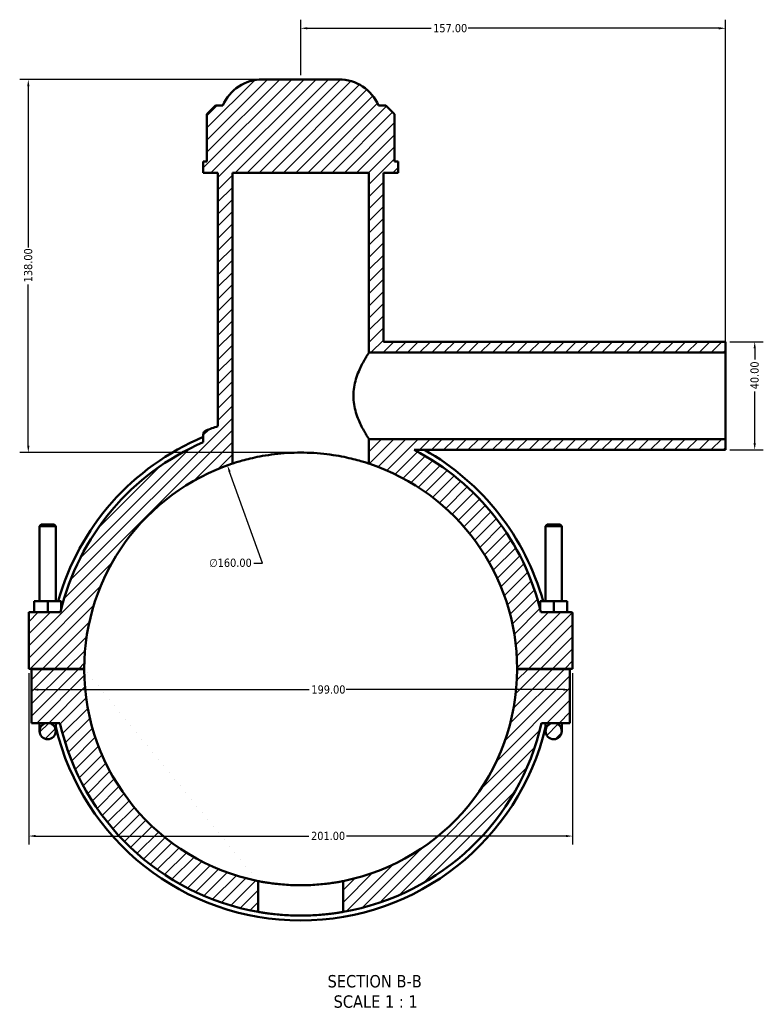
# Model space of a CAD drawing. Header units: millimetres. Extents: x 0 to 898, y -421 to 993.
# Tile 1 of 7: x 282 to 557, y -421 to -57. Entities that reach past the tile are written whole.
import ezdxf

# ---------------------------------------------------------------- set-up
doc = ezdxf.new("R2010")
doc.units = ezdxf.units.MM
for name, color, linetype, lineweight in [('Dimension (ANSI)', 7, 'Continuous', 25), ('Hatch (ANSI)', 7, 'Continuous', 18), ('Symbol (ANSI)', 7, 'Continuous', 25), ('Visible (ANSI)', 7, 'Continuous', 50)]:
    doc.layers.add(name, color=color, linetype=linetype, lineweight=lineweight)
doc.styles.add('Label Text (ANSI)', font='tahoma.ttf')
doc.styles.add('Note Text (ANSI)', font='tahoma.ttf')
doc.dimstyles.new('Default - mm (ANSI)', dxfattribs={"dimtxt": 3.048, "dimasz": 2.5, "dimexe": 3.175, "dimexo": 1.6002, "dimgap": 0.8, "dimtad": 0, "dimtoh": 1, "dimrnd": 1e-08, "dimzin": 4, "dimdsep": 46, "dimtxsty": 'Note Text (ANSI)', "dimcen": 0.09, "dimdle": 10, "dimclrd": 256, "dimclre": 256, "dimclrt": 230, "dimadec": 1, "dimazin": 1, "dimtfac": 1, "dimtofl": 0, "dimtmove": 0, "dimatfit": 3, "dimfxl": 1, "dimtolj": 1, "dimtzin": 4, "dimlwd": -1, "dimlwe": -1, "dimarcsym": 0})

# ---------------------------------------------------------------- blocks, each defined once
blk = doc.blocks.new('*D7')
at = {"layer": 'Defpoints', "color": 0, "transparency": 16777216}
for p in [(359.18, -222.18), (413.38, -372.72)]:
    blk.add_point(p, dxfattribs=at)
at = {"layer": 'Dimension (ANSI)', "transparency": 16777216}
for p, q in [((372.19, -258.3), (360.03, -224.53)), ((368.97, -258.3), (372.19, -258.3))]:
    blk.add_line(p, q, dxfattribs=at)
blk.add_arc((386.28, -297.45), 80, 109.5063, 112.0732, dxfattribs=at)
blk.add_solid([(360.42, -224.39), (359.64, -224.67), (359.18, -222.18)], dxfattribs=at)
at = {"layer": 'Dimension (ANSI)', "color": 230, "true_color": 0xff0080, "transparency": 16777216, "insert": (352.48, -256.66), "char_height": 3.048, "attachment_point": 1, "style": 'Note Text (ANSI)'}
blk.add_mtext('\\A1;∅160.00', dxfattribs=at)
blk = doc.blocks.new('*D9')
at = {"layer": 'Defpoints', "color": 0, "transparency": 16777216}
for p in [(372.17, -79.45), (285.62, -217.45), (386.28, -217.45)]:
    blk.add_point(p, dxfattribs=at)
at = {"layer": 'Dimension (ANSI)', "transparency": 16777216}
for p, q in [((370.57, -79.45), (282.44, -79.45)), ((285.62, -81.95), (285.62, -141.61)), ((285.62, -214.95), (285.62, -155.29)), ((384.68, -217.45), (282.44, -217.45))]:
    blk.add_line(p, q, dxfattribs=at)
for points in [[(285.2, -81.95), (286.03, -81.95), (285.62, -79.45)], [(285.2, -214.95), (286.03, -214.95), (285.62, -217.45)]]:
    blk.add_solid(points, dxfattribs=at)
at = {"layer": 'Dimension (ANSI)', "color": 230, "true_color": 0xff0080, "transparency": 16777216, "insert": (284.02, -154.49), "char_height": 3.048, "attachment_point": 1, "rotation": 90, "style": 'Note Text (ANSI)'}
blk.add_mtext('\\A1;138.00', dxfattribs=at)
blk = doc.blocks.new('*D10')
at = {"layer": 'Defpoints', "color": 0, "transparency": 16777216}
for p in [(543.28, -176.45), (543.28, -216.45), (554.06, -216.45)]:
    blk.add_point(p, dxfattribs=at)
at = {"layer": 'Dimension (ANSI)', "transparency": 16777216}
for p, q in [((544.88, -176.45), (557.24, -176.45)), ((554.06, -178.95), (554.06, -183.06)), ((554.06, -213.95), (554.06, -194.84)), ((544.88, -216.45), (557.24, -216.45))]:
    blk.add_line(p, q, dxfattribs=at)
for points in [[(553.64, -178.95), (554.48, -178.95), (554.06, -176.45)], [(553.64, -213.95), (554.48, -213.95), (554.06, -216.45)]]:
    blk.add_solid(points, dxfattribs=at)
at = {"layer": 'Dimension (ANSI)', "color": 230, "true_color": 0xff0080, "transparency": 16777216, "insert": (552.47, -194.04), "char_height": 3.048, "attachment_point": 1, "rotation": 90, "style": 'Note Text (ANSI)'}
blk.add_mtext('\\A1;40.00', dxfattribs=at)
blk = doc.blocks.new('*D11')
at = {"layer": 'Defpoints', "color": 0, "transparency": 16777216}
for p in [(543.28, -60.54), (386.28, -79.45), (543.28, -180.45)]:
    blk.add_point(p, dxfattribs=at)
at = {"layer": 'Dimension (ANSI)', "transparency": 16777216}
for p, q in [((386.28, -77.85), (386.28, -57.37)), ((543.28, -178.85), (543.28, -57.37)), ((388.78, -60.54), (434.44, -60.54)), ((540.78, -60.54), (448.12, -60.54))]:
    blk.add_line(p, q, dxfattribs=at)
for points in [[(388.78, -60.12), (388.78, -60.96), (386.28, -60.54)], [(540.78, -60.12), (540.78, -60.96), (543.28, -60.54)]]:
    blk.add_solid(points, dxfattribs=at)
at = {"layer": 'Dimension (ANSI)', "color": 230, "true_color": 0xff0080, "transparency": 16777216, "insert": (435.24, -58.95), "char_height": 3.048, "attachment_point": 1, "style": 'Note Text (ANSI)'}
blk.add_mtext('\\A1;157.00', dxfattribs=at)
blk = doc.blocks.new('*D12')
at = {"layer": 'Defpoints', "color": 0, "transparency": 16777216}
for p in [(285.78, -297.4), (486.78, -297.4), (486.78, -359.25)]:
    blk.add_point(p, dxfattribs=at)
at = {"layer": 'Dimension (ANSI)', "transparency": 16777216}
for p, q in [((285.78, -299), (285.78, -362.42)), ((486.78, -299), (486.78, -362.42)), ((288.28, -359.25), (389.32, -359.25)), ((484.28, -359.25), (403.24, -359.25))]:
    blk.add_line(p, q, dxfattribs=at)
for points in [[(288.28, -358.83), (288.28, -359.66), (285.78, -359.25)], [(484.28, -358.83), (484.28, -359.66), (486.78, -359.25)]]:
    blk.add_solid(points, dxfattribs=at)
at = {"layer": 'Dimension (ANSI)', "color": 230, "true_color": 0xff0080, "transparency": 16777216, "insert": (390.12, -357.66), "char_height": 3.048, "attachment_point": 1, "style": 'Note Text (ANSI)'}
blk.add_mtext('\\A1;201.00', dxfattribs=at)
blk = doc.blocks.new('*D13')
at = {"layer": 'Defpoints', "color": 0, "transparency": 16777216}
for p in [(286.78, -305.11), (485.78, -305.11), (485.78, -305.11)]:
    blk.add_point(p, dxfattribs=at)
at = {"layer": 'Dimension (ANSI)', "transparency": 16777216}
for p, q in [((289.28, -305.11), (389.44, -305.11)), ((483.28, -305.11), (403.12, -305.11))]:
    blk.add_line(p, q, dxfattribs=at)
for points in [[(289.28, -304.69), (289.28, -305.53), (286.78, -305.11)], [(483.28, -304.69), (483.28, -305.53), (485.78, -305.11)]]:
    blk.add_solid(points, dxfattribs=at)
at = {"layer": 'Dimension (ANSI)', "color": 230, "true_color": 0xff0080, "transparency": 16777216, "insert": (390.24, -303.52), "char_height": 3.048, "attachment_point": 1, "style": 'Note Text (ANSI)'}
blk.add_mtext('\\A1;199.00', dxfattribs=at)

msp = doc.modelspace()

# ---------------------------------------------------------------- hatches: boundary and pattern name
at = {"layer": 'Hatch (ANSI)'}
h = msp.add_hatch(dxfattribs=at)
h.set_pattern_fill('ANSI31', color=256, scale=25.4, style=0)
h.set_pattern_definition([(45, (0, 0), (-2.245064, 2.245064), [])])
edge = h.paths.add_edge_path()
edge.add_spline(control_points=[(351.291, -209.291), (351.188, -209.332), (351.09, -209.384), (350.906, -209.506), (350.82, -209.576), (350.596, -209.803), (350.48, -209.978), (350.322, -210.364), (350.281, -210.57), (350.281, -210.779)], knot_values=[-0.1913254, -0.1913254, -0.1913254, -0.1913254, -0.1581658, -0.1581658, -0.1250062, -0.1250062, -0.0625031, -0.0625031, 0, 0, 0, 0], degree=3, periodic=0)
edge.add_line((350.281, -210.779), (350.281, -213.655))
edge.add_ellipse((386.281, -297.449), major_axis=(-36, 83.794), ratio=1, start_angle=0, end_angle=53.43787)
edge.add_line((297.532, -276.449), (285.781, -276.449))
edge.add_line((285.781, -276.449), (285.781, -297.399))
edge.add_line((285.781, -297.399), (306.281, -297.399))
edge.add_ellipse((386.281, -297.449), major_axis=(-80, 0.05), ratio=1, start_angle=288.39662, end_angle=360, ccw=False)
edge.add_line((361.081, -221.522), (361.081, -113.949))
edge.add_line((361.081, -113.949), (411.481, -113.949))
edge.add_line((411.481, -113.949), (411.481, -180.449))
edge.add_line((411.481, -180.449), (543.281, -180.449))
edge.add_line((543.281, -180.449), (543.281, -176.449))
edge.add_line((543.281, -176.449), (416.881, -176.449))
edge.add_line((416.881, -176.449), (416.881, -113.949))
edge.add_line((416.881, -113.949), (422.281, -113.949))
edge.add_line((422.281, -113.949), (422.281, -109.809))
edge.add_line((422.281, -109.809), (420.963, -109.809))
edge.add_line((420.963, -109.809), (420.963, -92.309))
edge.add_line((420.963, -92.309), (417.763, -89.109))
edge.add_line((417.763, -89.109), (415.081, -89.109))
edge.add_ellipse((400.391, -95.449), major_axis=(14.69, 6.34), ratio=1, start_angle=0, end_angle=66.65604)
edge.add_line((400.391, -79.449), (372.172, -79.449))
edge.add_ellipse((372.172, -95.449), major_axis=(0, 16), ratio=1, start_angle=0, end_angle=66.65604)
edge.add_line((357.481, -89.109), (354.799, -89.109))
edge.add_line((354.799, -89.109), (351.599, -92.309))
edge.add_line((351.599, -92.309), (351.599, -109.809))
edge.add_line((351.599, -109.809), (350.281, -109.809))
edge.add_line((350.281, -109.809), (350.281, -113.949))
edge.add_line((350.281, -113.949), (355.681, -113.949))
edge.add_line((355.681, -113.949), (355.681, -207.673))
edge.add_ellipse((386.281, -297.449), major_axis=(-30.6, 89.776), ratio=1, start_angle=0, end_angle=2.8268)
edge = h.paths.add_edge_path()
edge.add_line((292.781, -317.449), (297.301, -317.449))
edge.add_ellipse((386.281, -297.449), major_axis=(-88.98, -20), ratio=1, start_angle=0, end_angle=67.43214)
edge.add_line((370.601, -387.291), (370.601, -375.898))
edge.add_ellipse((386.281, -297.449), major_axis=(-15.68, -78.448), ratio=1, start_angle=281.33896, end_angle=360, ccw=False)
edge.add_line((306.281, -297.499), (286.781, -297.499))
edge.add_line((286.781, -297.499), (286.781, -317.449))
edge.add_line((286.781, -317.449), (292.781, -317.449))
edge = h.paths.add_edge_path()
edge.add_ellipse((486.281, -276.949), major_axis=(0.5, 0), ratio=1, start_angle=0, end_angle=90)
edge.add_line((486.281, -276.449), (475.031, -276.449))
edge.add_ellipse((386.281, -297.449), major_axis=(88.749, 21), ratio=1, start_angle=0, end_angle=49.33011)
edge.add_line((428.191, -216.449), (543.281, -216.449))
edge.add_line((543.281, -216.449), (543.281, -212.449))
edge.add_line((543.281, -212.449), (411.481, -212.449))
edge.add_line((411.481, -212.449), (411.481, -221.522))
edge.add_ellipse((386.281, -297.449), major_axis=(25.2, 75.927), ratio=1, start_angle=288.39662, end_angle=360, ccw=False)
edge.add_line((466.281, -297.399), (486.781, -297.399))
edge.add_line((486.781, -297.399), (486.781, -276.949))
edge = h.paths.add_edge_path()
edge.add_ellipse((292.781, -320.449), major_axis=(3, 0), ratio=1, start_angle=0, end_angle=360)
edge = h.paths.add_edge_path()
edge.add_line((485.781, -297.499), (466.281, -297.499))
edge.add_ellipse((386.281, -297.449), major_axis=(80, -0.05), ratio=1, start_angle=281.33896, end_angle=360, ccw=False)
edge.add_line((401.961, -375.898), (401.961, -387.291))
edge.add_ellipse((386.281, -297.449), major_axis=(15.68, -89.842), ratio=1, start_angle=0, end_angle=67.43214)
edge.add_line((475.261, -317.449), (479.781, -317.449))
edge.add_line((479.781, -317.449), (485.781, -317.449))
edge.add_line((485.781, -317.449), (485.781, -297.499))
edge = h.paths.add_edge_path()
edge.add_ellipse((479.781, -320.449), major_axis=(3, 0), ratio=1, start_angle=0, end_angle=360)

# ---------------------------------------------------------------- linework, layer by layer
at = {"layer": 'Visible (ANSI)'}
for p, q in [((400.391, -79.449), (372.172, -79.449)), ((354.799, -89.109), (351.599, -92.309)), ((357.481, -89.109), (354.799, -89.109)), ((417.763, -89.109), (415.081, -89.109)), ((420.963, -92.309), (417.763, -89.109)), ((351.599, -92.309), (351.599, -109.809)), ((420.963, -109.809), (420.963, -92.309)), ((351.599, -109.809), (350.281, -109.809)), ((350.281, -109.809), (350.281, -113.949)), ((422.281, -109.809), (420.963, -109.809)), ((422.281, -113.949), (422.281, -109.809)), ((350.281, -113.949), (355.681, -113.949)), ((355.681, -113.949), (355.681, -207.673)), ((361.081, -221.522), (361.081, -113.949)), ((361.081, -113.949), (411.481, -113.949)), ((411.481, -113.949), (411.481, -180.449)), ((416.881, -176.449), (416.881, -113.949)), ((416.881, -113.949), (422.281, -113.949)), ((543.281, -176.449), (416.881, -176.449)), ((543.281, -180.449), (543.281, -176.449)), ((411.481, -180.449), (543.281, -180.449)), ((543.281, -212.449), (543.281, -180.449)), ((350.281, -210.779), (350.281, -213.655)), ((543.281, -212.449), (411.481, -212.449)), ((411.481, -212.449), (411.481, -221.522)), ((543.281, -216.449), (543.281, -212.449)), ((428.191, -216.449), (543.281, -216.449)), ((290.381, -244.066), (289.781, -244.666)), ((289.781, -244.666), (295.781, -244.666)), ((289.781, -244.666), (289.781, -272.449)), ((295.181, -244.066), (290.381, -244.066)), ((295.181, -244.066), (295.781, -244.666)), ((295.781, -244.666), (295.781, -272.449)), ((477.381, -244.066), (476.781, -244.666)), ((482.781, -244.666), (476.781, -244.666)), ((476.781, -272.449), (476.781, -244.666)), ((477.381, -244.066), (482.181, -244.066)), ((482.181, -244.066), (482.781, -244.666)), ((482.781, -272.449), (482.781, -244.666)), ((292.781, -272.449), (287.781, -272.449)), ((287.781, -276.449), (287.781, -272.449)), ((292.781, -276.449), (292.781, -272.449)), ((297.781, -272.449), (292.781, -272.449)), ((297.781, -275.422), (297.781, -272.449)), ((474.781, -272.449), (479.781, -272.449)), ((474.781, -275.422), (474.781, -272.449)), ((479.781, -272.449), (484.781, -272.449)), ((479.781, -276.449), (479.781, -272.449)), ((484.781, -276.449), (484.781, -272.449)), ((297.532, -276.449), (285.781, -276.449)), ((285.781, -276.449), (285.781, -297.399)), ((486.281, -276.449), (475.031, -276.449)), ((486.781, -297.399), (486.781, -276.949)), ((285.781, -297.399), (306.281, -297.399)), ((306.281, -297.499), (286.781, -297.499)), ((286.781, -297.499), (286.781, -317.449)), ((289.781, -297.399), (289.781, -297.499)), ((295.781, -297.399), (295.781, -297.499)), ((466.281, -297.399), (486.781, -297.399)), ((485.781, -297.499), (466.281, -297.499)), ((476.781, -297.499), (476.781, -297.399)), ((482.781, -297.499), (482.781, -297.399)), ((485.781, -317.449), (485.781, -297.499)), ((286.781, -317.449), (292.781, -317.449)), ((289.781, -317.449), (289.781, -320.449)), ((292.781, -317.449), (297.301, -317.449)), ((295.781, -320.449), (295.781, -317.449)), ((475.261, -317.449), (479.781, -317.449)), ((476.781, -317.449), (476.781, -320.449)), ((479.781, -317.449), (485.781, -317.449)), ((482.781, -320.449), (482.781, -317.449)), ((370.601, -387.291), (370.601, -375.898)), ((401.961, -375.898), (401.961, -387.291))]:
    msp.add_line(p, q, dxfattribs=at)
for centre in [(292.781, -320.449), (479.781, -320.449)]:
    msp.add_circle(centre, 3, dxfattribs=at)
for centre, radius, start, end in [((372.172, -95.449), 16, 90, 156.65604), ((400.391, -95.449), 16, 23.34396, 90), ((386.281, -297.449), 94.848, 108.82153, 111.64833), ((386.281, -297.449), 93.024, 112.76777, 164.41023), ((386.281, -297.449), 91.2, 113.24956, 166.68743), ((386.281, -297.449), 91.2, 13.31257, 62.64267), ((386.281, -297.449), 93.024, 15.58977, 60.5451), ((386.281, -297.449), 80, 108.36081, 179.96419), ((386.281, -297.449), 80, 0.03581, 71.63919), ((486.281, -276.949), 0.5, 0, 90), ((386.281, -297.449), 80, 180.03581, 258.69685), ((386.281, -297.449), 80, 281.30315, 359.96419), ((386.281, -297.449), 93.024, 193.3774, 346.6226), ((386.281, -297.449), 91.2, 192.66782, 260.09996), ((386.281, -297.449), 91.2, 279.90004, 347.33218)]:
    msp.add_arc(centre, radius, start, end, dxfattribs=at)
for points, knots in [([(411.481, -180.449), (411.481, -180.449), (411.416, -180.552), (411.152, -180.972), (410.954, -181.29), (410.455, -182.117), (410.153, -182.627), (409.499, -183.791), (409.146, -184.445), (408.099, -186.529), (407.31, -188.285), (406.419, -191.218), (406.172, -192.246), (405.837, -194.339), (405.75, -195.404), (405.75, -196.449)], [7.4967994, 7.4967994, 7.4967994, 7.4967994, 7.807824, 7.807824, 8.1188485, 8.1188485, 8.429873, 8.429873, 8.7408976, 8.7408976, 9.3683151, 9.3683151, 9.6820238, 9.6820238, 9.9957326, 9.9957326, 9.9957326, 9.9957326]), ([(405.75, -196.449), (405.75, -197.495), (405.837, -198.56), (406.172, -200.653), (406.419, -201.681), (407.31, -204.613), (408.099, -206.37), (409.146, -208.454), (409.499, -209.108), (410.153, -210.272), (410.455, -210.782), (410.954, -211.609), (411.152, -211.927), (411.416, -212.347), (411.481, -212.449), (411.481, -212.449)], [0, 0, 0, 0, 0.3137087, 0.3137087, 0.6274175, 0.6274175, 1.254835, 1.254835, 1.5658595, 1.5658595, 1.8768841, 1.8768841, 2.1879086, 2.1879086, 2.4989331, 2.4989331, 2.4989331, 2.4989331]), ([(351.291, -209.291), (351.188, -209.332), (351.09, -209.384), (350.906, -209.506), (350.82, -209.576), (350.596, -209.803), (350.48, -209.978), (350.322, -210.364), (350.281, -210.57), (350.281, -210.779)], [-0.19132536, -0.19132536, -0.19132536, -0.19132536, -0.1581658, -0.1581658, -0.12500623, -0.12500623, -0.06250312, -0.06250312, 0, 0, 0, 0]), ([(411.481, -221.522), (411.481, -221.522), (411.328, -221.47), (410.684, -221.261), (410.195, -221.104), (408.906, -220.712), (408.105, -220.478), (406.259, -219.978), (405.213, -219.713), (402.988, -219.205), (401.731, -218.943), (398.989, -218.453), (397.506, -218.225), (394.404, -217.848), (392.784, -217.697), (389.519, -217.498), (387.875, -217.449), (384.688, -217.449), (383.043, -217.498), (379.778, -217.697), (378.158, -217.848), (375.057, -218.225), (373.573, -218.453), (370.832, -218.943), (369.575, -219.205), (367.349, -219.713), (366.304, -219.978), (364.457, -220.478), (363.656, -220.712), (362.367, -221.104), (361.878, -221.261), (361.235, -221.47), (361.081, -221.522), (361.081, -221.522)], [7.6505991, 7.6505991, 7.6505991, 7.6505991, 8.1288489, 8.1288489, 8.6070988, 8.6070988, 9.0853486, 9.0853486, 9.5635984, 9.5635984, 10.0416735, 10.0416735, 10.5197485, 10.5197485, 10.9978236, 10.9978236, 11.4758986, 11.4758986, 11.9539737, 11.9539737, 12.4320487, 12.4320487, 12.9101238, 12.9101238, 13.3881988, 13.3881988, 13.8664487, 13.8664487, 14.3446985, 14.3446985, 14.8229483, 14.8229483, 15.3011982, 15.3011982, 15.3011982, 15.3011982]), ([(370.601, -375.898), (370.601, -375.898), (370.696, -375.917), (371.094, -375.995), (371.397, -376.054), (372.198, -376.201), (372.696, -376.29), (373.847, -376.479), (374.499, -376.58), (375.888, -376.775), (376.673, -376.875), (378.383, -377.063), (379.308, -377.151), (381.239, -377.296), (382.247, -377.354), (384.274, -377.431), (385.294, -377.449), (387.268, -377.449), (388.288, -377.431), (390.316, -377.354), (391.323, -377.296), (393.254, -377.151), (394.179, -377.063), (395.889, -376.875), (396.674, -376.775), (398.063, -376.58), (398.716, -376.479), (399.866, -376.29), (400.364, -376.201), (401.165, -376.054), (401.468, -375.995), (401.866, -375.917), (401.961, -375.898), (401.961, -375.898)], [4.7383751, 4.7383751, 4.7383751, 4.7383751, 5.0345312, 5.0345312, 5.3306873, 5.3306873, 5.6268434, 5.6268434, 5.9229994, 5.9229994, 6.2191402, 6.2191402, 6.515281, 6.515281, 6.8114218, 6.8114218, 7.1075626, 7.1075626, 7.4037035, 7.4037035, 7.6998443, 7.6998443, 7.9959851, 7.9959851, 8.2921259, 8.2921259, 8.5882819, 8.5882819, 8.884438, 8.884438, 9.1805941, 9.1805941, 9.4767502, 9.4767502, 9.4767502, 9.4767502]), ([(401.961, -387.291), (401.961, -387.291), (401.867, -387.308), (401.469, -387.376), (401.166, -387.427), (400.365, -387.556), (399.867, -387.634), (398.716, -387.8), (398.064, -387.888), (396.674, -388.058), (395.888, -388.146), (394.178, -388.311), (393.253, -388.388), (391.322, -388.515), (390.314, -388.566), (388.287, -388.633), (387.268, -388.649), (385.295, -388.649), (384.275, -388.633), (382.248, -388.566), (381.241, -388.515), (379.31, -388.388), (378.385, -388.311), (376.674, -388.146), (375.889, -388.058), (374.499, -387.888), (373.846, -387.8), (372.696, -387.634), (372.197, -387.556), (371.397, -387.427), (371.094, -387.376), (370.696, -387.308), (370.601, -387.291), (370.601, -387.291)], [0, 0, 0, 0, 0.2959597, 0.2959597, 0.5919194, 0.5919194, 0.8878791, 0.8878791, 1.1838389, 1.1838389, 1.4797896, 1.4797896, 1.7757403, 1.7757403, 2.0716911, 2.0716911, 2.3676418, 2.3676418, 2.6635926, 2.6635926, 2.9595433, 2.9595433, 3.2554941, 3.2554941, 3.5514448, 3.5514448, 3.8474045, 3.8474045, 4.1433642, 4.1433642, 4.439324, 4.439324, 4.7352837, 4.7352837, 4.7352837, 4.7352837])]:
    msp.add_open_spline(points, degree=3, knots=knots, dxfattribs=at)

# ---------------------------------------------------------------- texts
at = {"layer": 'Symbol (ANSI)', "char_height": 4.572, "attachment_point": 7, "style": 'Label Text (ANSI)'}
for s, insert in [('SECTION B-B', (396.203, -415.306)), ('SCALE 1 : 1', (398.426, -422.819))]:
    msp.add_mtext(s, dxfattribs=dict(at, insert=insert))

# ---------------------------------------------------------------- dimensions: what is measured, and where the dimension line sits
at = {"layer": 'Dimension (ANSI)'}
for base, p1, p2, angle, override, picture, middle in [((543.281, -60.54), (386.281, -79.449), (543.281, -180.449), 180, {"dimtoh": 0, "dimdec": 2, "dimtp": 0, "dimtm": 0, "dimtdec": 2, "dimatfit": 1}, '*D11', (441.281, -60.54)), ((285.616, -217.45), (372.172, -79.449), (386.281, -217.45), 90, {"dimtoh": 0, "dimdec": 2, "dimtp": 0, "dimtm": 0, "dimtdec": 2, "dimatfit": 1}, '*D9', (285.616, -148.45)), ((554.061, -216.449), (543.281, -176.449), (543.281, -216.449), 90, {"dimtoh": 0, "dimdec": 2, "dimtp": 0, "dimtm": 0, "dimtdec": 2, "dimatfit": 1}, '*D10', (554.061, -188.949)), ((486.781, -359.247), (285.781, -297.399), (486.781, -297.399), 180, {"dimtoh": 0, "dimdec": 2, "dimtp": 0, "dimtm": 0, "dimtdec": 2, "dimatfit": 1}, '*D12', (396.281, -359.247)), ((485.781, -305.11), (286.781, -305.11), (485.781, -305.11), 180, {"dimtoh": 0, "dimdec": 2, "dimse1": 1, "dimse2": 1, "dimtp": 0, "dimtm": 0, "dimtdec": 2, "dimatfit": 1}, '*D13', (396.281, -305.11))]:
    dim = msp.add_linear_dim(base=base, p1=p1, p2=p2, angle=angle, dimstyle='Default - mm (ANSI)', override=override, dxfattribs=at)
    dim.commit()
    dim.dimension.update_dxf_attribs({"geometry": picture, "text_midpoint": middle, "dimtype": 160})
dim = msp.add_diameter_dim_2p(p1=(413.38, -372.725), p2=(359.182, -222.179), dimstyle='Default - mm (ANSI)', override={"dimtih": 1, "dimdec": 2, "dimlfac": 0.999971, "dimtp": 0, "dimtm": 0, "dimtdec": 2}, dxfattribs=at)
dim.commit()
dim.dimension.update_dxf_attribs({"geometry": '*D7', "text_midpoint": (360.326, -258.301), "dimtype": 163})

doc.saveas('drawing.dxf')
